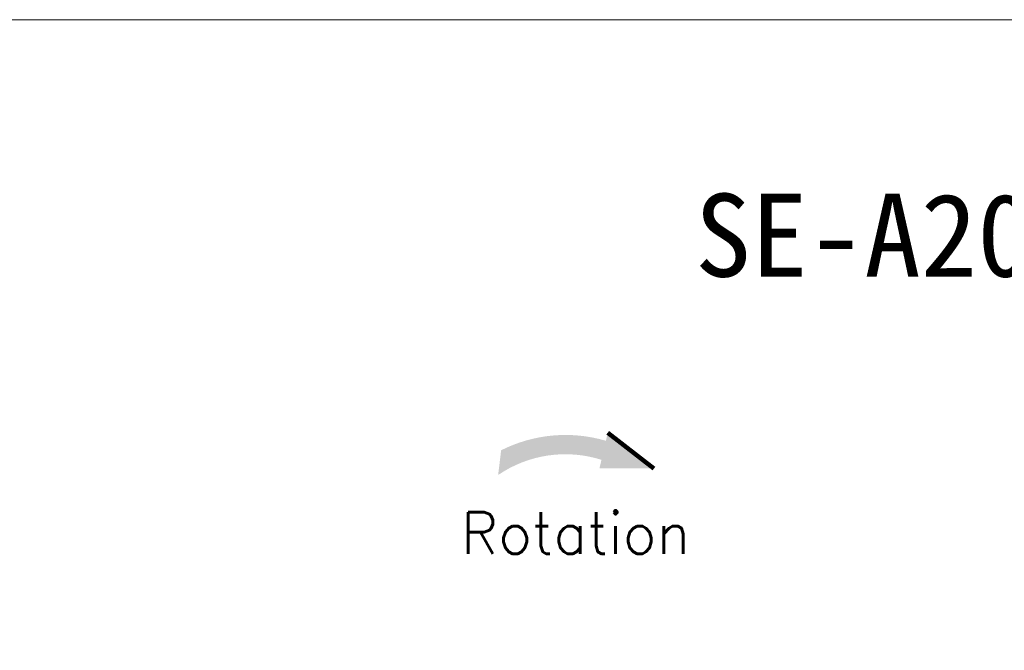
# Model space of a CAD drawing. Header units: inches. Extents: x 3114 to 4554, y 3227 to 4155.
# Tile 22 of 47: x 3369 to 3724, y 3927 to 4155. Entities that reach past the tile are written whole.
import ezdxf

# ---------------------------------------------------------------- set-up
doc = ezdxf.new("R2010")
doc.units = ezdxf.units.IN
doc.header["$MEASUREMENT"] = 0
doc.layers.add('4标注线层', color=7, linetype='Continuous', lineweight=0)
doc.styles.add('Roman', font='romans')
doc.styles.get("Standard").update_dxf_attribs({"font": 'txt', "bigfont": 'gbcbig.shx'})

msp = doc.modelspace()

# ---------------------------------------------------------------- hatches: boundary and pattern name
at = {"lineweight": 100}
msp.add_hatch(color=0, dxfattribs=at).paths.add_polyline_path([(3597.72, 3992.93), (3581.02, 4005.77), (3580.36, 4002.95, 0.190737), (3542.5, 3999.51), (3541.42, 3990.57, -0.230901), (3578.76, 3996.06), (3578.05, 3993.03)])

# ---------------------------------------------------------------- linework, layer by layer
at = {"color": 0, "lineweight": 100}
msp.add_line((3581.02, 4005.77), (3597.72, 3992.93), dxfattribs=at)
at = {"layer": '4标注线层', "color": 0, "linetype": 'Continuous'}
msp.add_lwpolyline([(3114.45, 3227.19), (4554.35, 3227.19), (4554.35, 4155.21), (3114.45, 4155.21)], close=True, dxfattribs=at)

# ---------------------------------------------------------------- texts
at = {"layer": '4标注线层', "color": 0, "linetype": 'Continuous', "insert": (3612.52, 4092.29), "char_height": 30, "width": 202.7201, "attachment_point": 1}
msp.add_mtext('{\\fFangSong|b0|i0|c134|p49;SE-A200-H02}', dxfattribs=at)
at = {"layer": '4标注线层', "color": 0, "linetype": 'Continuous', "lineweight": 25, "insert": (3527.96, 3977.1), "char_height": 15, "width": 93.221, "attachment_point": 1, "style": 'Roman'}
msp.add_mtext('Rotation', dxfattribs=at)

doc.saveas('drawing.dxf')
